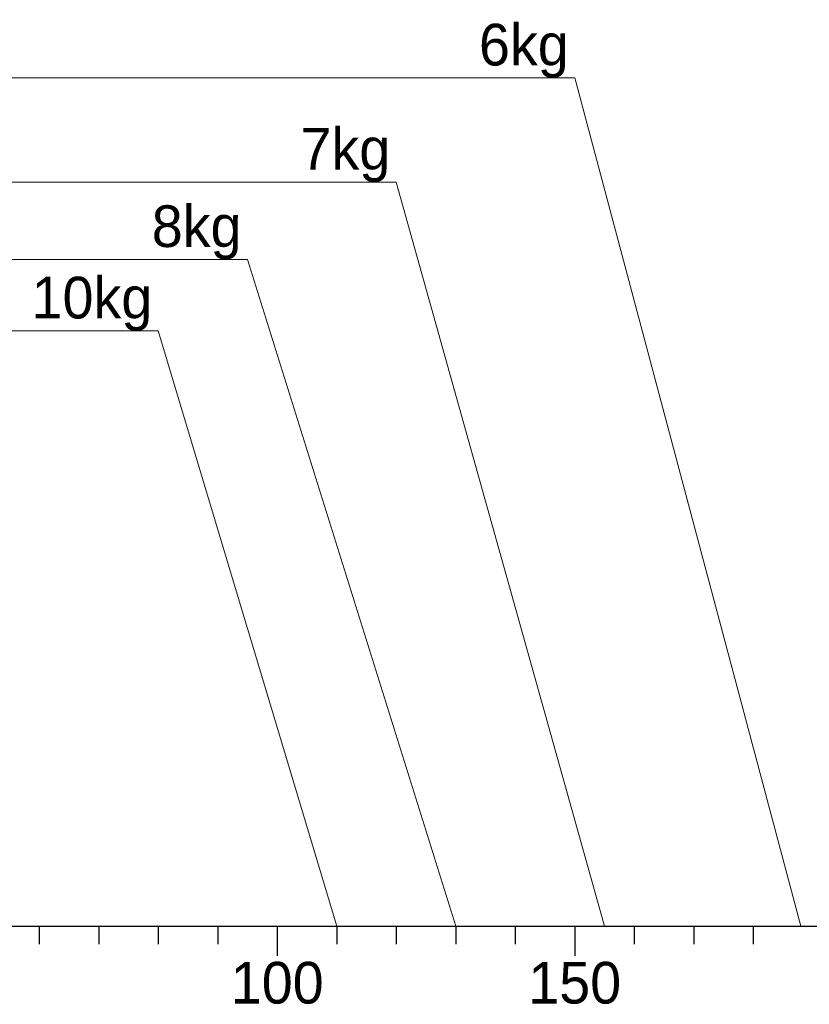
# Model space of a CAD drawing. Header units: millimetres. Extents: x 176 to 9387, y -11044 to -3322.
# Tile 241 of 256: x 9028 to 9161, y -10926 to -10760. Entities that reach past the tile are written whole.
import ezdxf
from ezdxf.enums import TextEntityAlignment as Align

# ---------------------------------------------------------------- set-up
doc = ezdxf.new("R2010")
doc.units = ezdxf.units.MM
doc.header["$LTSCALE"] = 0.3175
doc.layers.add('1轮廓实线层', color=7, linetype='Continuous', lineweight=18)
doc.layers.add('6文字层', color=3, linetype='Continuous', lineweight=13)

# ---------------------------------------------------------------- blocks, each defined once
blk = doc.blocks.new('标尺')
for p, q in [((42313.54, -36077.68), (42581.54, -36077.68)), ((42376.54, -36077.68), (42376.54, -36080.68)), ((42386.54, -36077.68), (42386.54, -36080.68)), ((42396.54, -36077.68), (42396.54, -36080.68)), ((42406.54, -36077.68), (42406.54, -36080.68)), ((42416.54, -36077.68), (42416.54, -36082.68)), ((42426.54, -36077.68), (42426.54, -36080.68)), ((42436.54, -36077.68), (42436.54, -36080.68)), ((42446.54, -36077.68), (42446.54, -36080.68)), ((42456.54, -36077.68), (42456.54, -36080.68)), ((42466.54, -36077.68), (42466.54, -36082.68)), ((42476.54, -36077.68), (42476.54, -36080.68)), ((42486.54, -36077.68), (42486.54, -36080.68)), ((42496.54, -36077.68), (42496.54, -36080.68))]:
    blk.add_line(p, q)
at = {"layer": '6文字层'}
for s, p in [('100', (42416.54, -36083.68)), ('150', (42466.54, -36083.68))]:
    blk.add_text(s, height=7, dxfattribs=at).set_placement(p, align=Align.TOP_CENTER)

msp = doc.modelspace()

# ---------------------------------------------------------------- linework, layer by layer
at = {"layer": '1轮廓实线层', "lineweight": 20}
for p, q in [((9121.3609, -10770.06893), (8971.3609, -10770.06893)), ((9159.3609, -10912.56893), (9121.3609, -10770.06893)), ((9091.3609, -10787.56893), (8969.8609, -10787.56893)), ((9126.3609, -10912.56893), (9091.3609, -10787.56893)), ((9066.3609, -10800.56893), (8971.3609, -10800.56893)), ((9066.3609, -10800.56893), (9101.3609, -10912.56893)), ((9051.3609, -10812.56893), (8971.3609, -10812.56893)), ((9081.3609, -10912.56893), (9051.3609, -10812.56893))]:
    msp.add_line(p, q, dxfattribs=at)

# ---------------------------------------------------------------- block references
msp.add_blockref('标尺', (-33345.18071, 25165.11337))

# ---------------------------------------------------------------- texts
at = {"layer": '6文字层'}
for s, p in [('6kg', (9120.3609, -10770.06893)), ('7kg', (9090.3609, -10787.56893)), ('8kg', (9065.3609, -10800.56893)), ('10kg', (9050.3609, -10812.56893))]:
    msp.add_text(s, height=7, dxfattribs=at).set_placement(p, align=Align.BOTTOM_RIGHT)

doc.saveas('drawing.dxf')
